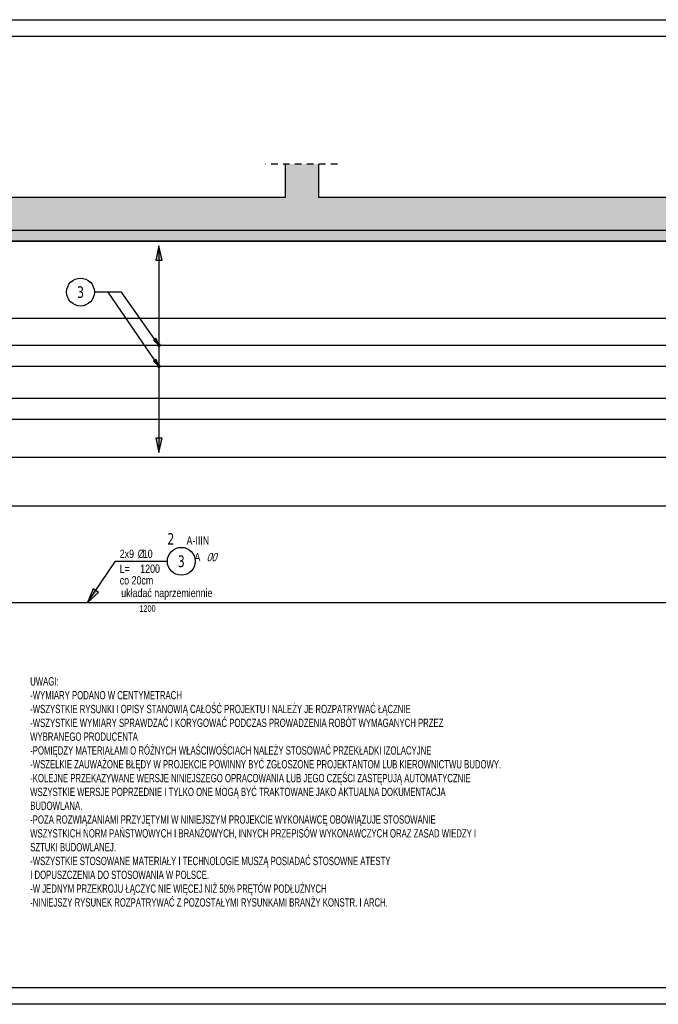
# Model space of a CAD drawing. Header units: millimetres. Extents: x 4862 to 12592, y -1539 to -726.
# Tile 9 of 40: x 6638 to 7120, y -1539 to -796. Entities that reach past the tile are written whole.
import ezdxf
from ezdxf.enums import TextEntityAlignment as Align

# ---------------------------------------------------------------- set-up
doc = ezdxf.new("R2010")
doc.units = ezdxf.units.MM
doc.header["$LTSCALE"] = 25
doc.linetypes.add('MP', pattern=[0.36, 0.2, -0.16])
for name, color, linetype in [('BA_odn', 1, 'Continuous'), ('BA_ram', 2, 'Continuous'), ('BA_txs', 2, 'Continuous'), ('BA_wic', 1, 'Continuous'), ('BA_wig', 3, 'Continuous'), ('BA_wis', 2, 'Continuous'), ('BA_wym', 1, 'Continuous'), ('BZ_odn', 1, 'Continuous'), ('BZ_opi1', 7, 'Continuous'), ('BZ_opi2', 4, 'Continuous'), ('BZ_opi3', 30, 'Continuous'), ('BZ_opi4', 53, 'Continuous'), ('BZ_P_wid', 3, 'Continuous'), ('BZ_pom', 6, 'Continuous'), ('BZ_wym', 1, 'Continuous')]:
    doc.layers.add(name, color=color, linetype=linetype)
doc.styles.add('BIKTBG', font='tahoma.ttf', dxfattribs={"width": 0.85})
doc.styles.add('BIKTC', font='bikromsw.shx', dxfattribs={"width": 0.8})
doc.styles.add('BIKTS', font='bikromsw.shx', dxfattribs={"width": 0.8})
doc.styles.add('BIKWYM', font='bikromsw.shx', dxfattribs={"width": 0.6})
doc.dimstyles.new('BA_KR_25_cm', dxfattribs={"dimscale": 0.25, "dimtxt": 25, "dimasz": 1.666667, "dimexe": 24, "dimexo": 0, "dimgap": 0, "dimtad": 0, "dimdec": 1, "dimrnd": 0.5, "dimzin": 9, "dimdsep": 46, "dimtxsty": 'BIKWYM', "dimblk": 'WYM-KR', "dimcen": 0, "dimdle": 20, "dimclrd": 256, "dimclre": 256, "dimclrt": 2, "dimadec": 0, "dimazin": 0, "dimtfac": 0.033333, "dimtdec": 1, "dimtmove": 0, "dimatfit": 3, "dimldrblk": 'WYM-KR', "dimfxl": 25, "dimfxlon": 1, "dimtvp": 0.8, "dimtolj": 1, "dimarcsym": 0})
doc.dimstyles.new('BA_ST_25_cm', dxfattribs={"dimscale": 0.25, "dimtxt": 25, "dimasz": 1.666667, "dimexe": 24, "dimexo": 0, "dimgap": 0, "dimtad": 0, "dimdec": 1, "dimrnd": 0.5, "dimdsep": 46, "dimtxsty": 'BIKWYM', "dimblk": 'WYM-ST', "dimcen": 0, "dimdle": 20, "dimclrd": 256, "dimclre": 256, "dimclrt": 7, "dimadec": 0, "dimazin": 0, "dimtfac": 0.033333, "dimtdec": 1, "dimtix": 1, "dimtmove": 2, "dimatfit": 3, "dimldrblk": 'WYM-ST', "dimfxl": 1, "dimtvp": 0.8, "dimtolj": 1, "dimtzin": 0, "dimarcsym": 0})
doc.dimstyles.new('BA_ST_50_cm', dxfattribs={"dimscale": 0.5, "dimtxt": 25, "dimasz": 1.666667, "dimexe": 24, "dimexo": 0, "dimgap": 0, "dimtad": 0, "dimdec": 1, "dimrnd": 0.5, "dimdsep": 46, "dimtxsty": 'BIKWYM', "dimblk": 'WYM-ST', "dimcen": 0, "dimdle": 20, "dimclrd": 256, "dimclre": 256, "dimclrt": 7, "dimadec": 0, "dimazin": 0, "dimtfac": 0.033333, "dimtdec": 1, "dimtix": 1, "dimtmove": 2, "dimatfit": 3, "dimldrblk": 'WYM-ST', "dimfxl": 1, "dimtvp": 0.8, "dimtolj": 1, "dimtzin": 0, "dimarcsym": 0})

# ---------------------------------------------------------------- blocks, each defined once
blk = doc.blocks.new('WYM-ST')
blk.add_hatch(color=256).paths.add_polyline_path([(-13, 2.88), (0, 0), (-13, -2.88)])
blk.add_lwpolyline([(0, 0), (-13, 2.88), (-13, -2.88), (0, 0)])
blk = doc.blocks.new('*D52')
at = {"layer": 'BA_odn', "lineweight": -2}
blk.add_line((4986.24, -1021.15), (7516.37, -1021.24), dxfattribs=at)
at = {"layer": 'Defpoints', "color": 0}
for p in [(4985.41, -1021.44), (7517.21, -1021.24), (7517.21, -1021.52)]:
    blk.add_point(p, dxfattribs=at)
at = {"layer": 'BA_odn', "lineweight": -2, "xscale": 0.833333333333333, "yscale": 0.833333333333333, "zscale": 0.833333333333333}
for p, rotation in [((4985.41, -1021.15), 179.9981359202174), ((7517.21, -1021.24), 359.9981359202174)]:
    blk.add_blockref('WYM-ST', p, dxfattribs=dict(at, rotation=rotation))
blk = doc.blocks.new('*D56')
at = {"layer": 'BA_odn', "lineweight": -2}
blk.add_line((6743.45, -967.46), (6743.45, -1121.59), dxfattribs=at)
at = {"layer": 'Defpoints', "color": 0}
for p in [(6743.45, -966.63), (6743.45, -1122.43), (6743.45, -1122.43)]:
    blk.add_point(p, dxfattribs=at)
at = {"layer": 'BA_odn', "lineweight": -2, "xscale": 0.833333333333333, "yscale": 0.833333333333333, "zscale": 0.833333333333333}
for p, rotation in [((6743.45, -966.63), 90), ((6743.45, -1122.43), 270)]:
    blk.add_blockref('WYM-ST', p, dxfattribs=dict(at, rotation=rotation))
blk = doc.blocks.new('bik_BlkOpPretU', base_point=(114298.79, 63495.37))
at = {"layer": 'BZ_opi2', "style": 'BIKTBG', "width": 0.8}
blk.add_attdef('NUMER', text='', height=26.25, dxfattribs=at).set_placement((114438.86, 63495.37), align=Align.MIDDLE_CENTER)
at = {"layer": 'BZ_opi4', "style": 'BIKTS', "width": 0.8}
for tag, p in [('SZTUK', (114308.17, 63502.87)), ('PRZEDR_FI', (114363.88, 63502.87)), ('PRZEKROJ', (114375.31, 63502.87)), ('UWAGA', (114313.79, 63469.12))]:
    blk.add_attdef(tag, p, '', height=18.75, dxfattribs=at)
at = {"layer": 'BZ_pom', "width": 0.8}
for tag, p, height, style in [('POZYCJA', (114407.36, 63532.87), 26.25, 'BIKTBG'), ('GATUNEK', (114451.86, 63532.87), 18.75, 'BIKTS'), ('METODA_L', (114498.79, 63495.37), 18.75, 'BIKTS')]:
    blk.add_attdef(tag, p, '', height=height, dxfattribs=dict(at, style=style))
at = {"layer": 'BZ_wym', "width": 0.8}
for tag, p, height, style, flags in [('PRZEDR_L', (114313.79, 63440.99), 18.75, 'BIKTS', 1), ('DLUGOSC', (114313.79, 63412.87), 18.75, 'BIKTS', 1), ('TYP_PRETA', (114313.79, 63384.74), 18.75, 'BIKTS', 3), ('PRZEDR_NR', (114313.79, 63356.62), 26.25, 'BIKTBG', 1), ('PRZEDR_SZT', (114313.79, 63328.49), 18.75, 'BIKTS', 1), ('EURO_KOD', (114313.79, 63300.37), 18.75, 'BIKTS', 3), ('EURO_KOD_SEGMENTY', (114354.51, 63300.37), 18.75, 'BIKTS', 3), ('HAK_1', (114313.79, 63272.24), 18.75, 'BIKTS', 3), ('HAK_2', (114313.79, 63244.12), 18.75, 'BIKTS', 3), ('ID', (114313.79, 63215.99), 18.75, 'BIKTS', 3), ('ID_C', (114313.79, 63187.87), 18.75, 'BIKTS', 3), ('b_atr_0', (114313.79, 63159.74), 18.75, 'BIKTS', 3)]:
    blk.add_attdef(tag, p, '', height=height, dxfattribs=dict(at, style=style, flags=flags))
blk = doc.blocks.new('bik_BlkOpPret', base_point=(8819.9, 5.9))
at = {"layer": 'BZ_opi1', "style": 'BIKTS', "width": 0.8}
for tag, p in [('SZTUK', (8823.1, 8.4)), ('PRZEDR_L', (8823.1, -2.8)), ('PRZEDR_FI', (8832.1, 8.4)), ('PRZEKROJ', (8835.9, 8.4)), ('DLUGOSC', (8838.5, -2.8)), ('UWAGA', (8823.1, -11.6))]:
    blk.add_attdef(tag, p, '', height=6.25, dxfattribs=at)
at = {"layer": 'BZ_opi2', "style": 'BIKTBG', "width": 0.8}
blk.add_attdef('NUMER', text='', height=8.75, dxfattribs=at).set_placement((8869.5, 5.9), align=Align.MIDDLE_CENTER)
at = {"layer": 'BZ_pom', "width": 0.8}
for tag, p, height, style in [('POZYCJA', (8859, 18.4), 8.75, 'BIKTBG'), ('GATUNEK', (8873.8, 18.4), 6.25, 'BIKTS'), ('METODA_L', (8879.5, 5.9), 6.25, 'BIKTS'), ('EURO_KOD', (8888.5, 5.9), 6.25, 'BIKTS')]:
    blk.add_attdef(tag, p, '', height=height, dxfattribs=dict(at, style=style))
at = {"layer": 'BZ_wym', "width": 0.8}
for tag, p, height, style, flags in [('PRZEDR_NR', (8823.1, -21), 8.75, 'BIKTBG', 1), ('PRZEDR_SZT', (8823.1, -30.3), 6.25, 'BIKTS', 1), ('TYP_PRETA', (8823.1, -39.7), 6.25, 'BIKTS', 3), ('EURO_KOD_SEGMENTY', (8838.1, -49.1), 6.25, 'BIKTS', 3), ('HAK_1', (8823.1, -58.5), 6.25, 'BIKTS', 3), ('HAK_2', (8823.1, -67.8), 6.25, 'BIKTS', 3), ('ID', (8823.1, -77.2), 6.25, 'BIKTS', 3), ('ID_C', (8823.1, -86.6), 6.25, 'BIKTS', 3), ('b_atr_0', (8823.1, -96), 6.25, 'BIKTS', 3)]:
    blk.add_attdef(tag, p, '', height=height, dxfattribs=dict(at, style=style, flags=flags))
blk = doc.blocks.new('WYM-KR')
at = {"linetype": 'ByBlock'}
blk.add_line((11.52, 0), (-11.52, 0), dxfattribs=at)
at = {"color": 7, "linetype": 'ByBlock'}
blk.add_line((6.24, 6.24), (-6.24, -6.24), dxfattribs=at)
blk = doc.blocks.new('*D58')
at = {"layer": 'BA_wym', "lineweight": -2}
for p, q in [((4973.81, -1156.36), (4973.81, -1168.61)), ((7528.81, -1156.36), (7528.81, -1168.61)), ((4974.22, -1162.61), (7528.39, -1162.61))]:
    blk.add_line(p, q, dxfattribs=at)
at = {"layer": 'Defpoints', "color": 0}
for p in [(7528.81, -1126.03), (4973.81, -1142.61), (7528.81, -1162.61)]:
    blk.add_point(p, dxfattribs=at)
at = {"layer": 'BA_wym', "lineweight": -2, "xscale": 0.4166666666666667, "yscale": 0.4166666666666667, "zscale": 0.4166666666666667, "rotation": 180}
blk.add_blockref('WYM-KR', (4973.81, -1162.61), dxfattribs=at)
at = {"layer": 'BA_wym', "lineweight": -2, "xscale": 0.4166666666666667, "yscale": 0.4166666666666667, "zscale": 0.4166666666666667}
blk.add_blockref('WYM-KR', (7528.81, -1162.61), dxfattribs=at)
at = {"layer": 'BA_wym', "color": 2, "insert": (6251.31, -1157.61), "char_height": 6.25, "attachment_point": 5, "style": 'BIKWYM'}
blk.add_mtext('\\A1;2555', dxfattribs=at)

msp = doc.modelspace()

# ---------------------------------------------------------------- hatches: boundary and pattern name
at = {"layer": 'BA_wic'}
h = msp.add_hatch(dxfattribs=at)
h.set_pattern_fill('ANSI33', color=256, scale=2.5)
h.set_pattern_definition([(45, (-443.609, -1120.962), (-11.22532, 11.22532), []), (45, (-432.384, -1120.962), (-11.22532, 11.22532), [7.9375, -3.96875])])
h.paths.add_polyline_path([(4948.81, -905.03), (4973.81, -905.03), (4973.81, -930.03), (5638.81, -930.03), (5638.81, -905.03), (5638.81, -905.03), (5663.81, -905.03), (5663.81, -930.03), (6238.81, -930.03), (6238.81, -905.03), (6238.81, -905.03), (6263.81, -905.03), (6263.81, -930.03), (6838.81, -930.03), (6838.81, -905.03), (6838.81, -905.03), (6863.81, -905.03), (6863.81, -930.03), (7528.81, -930.03), (7528.81, -905.03), (7553.81, -905.03), (7553.81, -1126.03), (7528.81, -1126.03), (7528.81, -963.03), (7528.81, -955.03), (4973.81, -955.03), (4973.81, -963.03), (4973.81, -1126.03), (4948.81, -1126.03)])
at = {"layer": 'BA_wig'}
h = msp.add_hatch(color=9, dxfattribs=at)
h.dxf.hatch_style = 1
h.paths.add_polyline_path([(4973.81, -1126.03), (4973.81, -955.03), (7528.81, -955.03), (7528.81, -1126.03), (7520.81, -1126.03), (7520.81, -1044.53), (7520.81, -963.03), (7520.81, -963.03), (4981.81, -963.03), (4981.81, -963.03), (4981.81, -1044.53), (4981.81, -1126.03)])
at = {"layer": 'BA_wis'}
h = msp.add_hatch(color=1, dxfattribs=at)
h.dxf.hatch_style = 1
h.paths.add_polyline_path([(6742.5, -1041.57, -1), (6744.4, -1041.57, -1)])
h = msp.add_hatch(color=1, dxfattribs=at)
h.dxf.hatch_style = 1
h.paths.add_polyline_path([(6742.5, -1057.48, -1), (6744.4, -1057.48, -1)])

# ---------------------------------------------------------------- linework, layer by layer
at = {"layer": 'BA_wic', "elevation": 0}
for points in [[(7553.81, -905.03), (7553.81, -1126.03), (7528.81, -1126.03), (7528.81, -955.03), (4973.81, -955.03), (4973.81, -1126.03), (4948.81, -1126.03), (4948.81, -905.03)], [(6263.81, -905.03), (6263.81, -930.03), (6838.81, -930.03), (6838.81, -905.03)], [(6863.81, -905.03), (6863.81, -930.03), (7528.81, -930.03), (7528.81, -905.03)]]:
    msp.add_lwpolyline(points, dxfattribs=at)
at = {"layer": 'BA_wic', "linetype": 'MP'}
msp.add_lwpolyline([(6878.01, -905.03), (6823.73, -905.03)], dxfattribs=at)
at = {"layer": 'BA_wig'}
msp.add_lwpolyline([(4973.81, -1126.03), (4981.81, -1126.03), (4981.81, -963.03), (7520.81, -963.03), (7520.81, -1126.03), (7528.81, -1126.03), (7528.81, -955.03), (4973.81, -955.03), (4973.81, -1126.03)], dxfattribs=at)
at = {"layer": 'BA_wis'}
msp.add_lwpolyline([(4981.81, -1126.03), (7520.81, -1126.03), (7520.81, -963.03), (4981.81, -963.03)], close=True, dxfattribs=at)
at = {"layer": 'BA_wis', "color": 1}
for centre in [(6743.45, -1041.57), (6743.45, -1041.57), (6743.45, -1057.48), (6743.45, -1057.48)]:
    msp.add_circle(centre, 0.954, dxfattribs=at)
at = {"layer": 'BZ_odn', "color": 252}
msp.add_circle((6684.25, -1001.52), 10.5, dxfattribs=at)
at = {"layer": 'BZ_odn'}
msp.add_circle((6760.26, -1204.49), 10.5, dxfattribs=at)
at = {"layer": 'BZ_P_wid', "linetype": 'MP', "const_width": 1}
msp.add_lwpolyline([(7334.81, -1041.57), (6134.81, -1041.57)], dxfattribs=at)
at = {"layer": 'BZ_P_wid', "const_width": 1}
for points in [[(7334.81, -1057.48), (6134.81, -1057.48)], [(7334.81, -1235.6), (6134.81, -1235.6)]]:
    msp.add_lwpolyline(points, dxfattribs=at)
at = {"layer": 'BZ_P_wid', "color": 8, "linetype": 'MP', "const_width": 1}
msp.add_lwpolyline([(7517.81, -1081.57), (6317.81, -1081.57)], dxfattribs=at)
at = {"layer": 'BZ_P_wid', "color": 8, "const_width": 1}
msp.add_lwpolyline([(6317.81, -1097.48), (7517.81, -1097.48)], dxfattribs=at)

# ---------------------------------------------------------------- block references
ref = msp.add_blockref('bik_BlkOpPretU', (6642.18, -1008.05))
ref.add_attrib('NUMER', '3', dxfattribs={"layer": 'BZ_opi2', "height": 8.75, "style": 'BIKTBG', "width": 0.8}).set_placement((6684.25, -1001.52), align=Align.MIDDLE_CENTER)
ref = msp.add_blockref('bik_BlkOpPret', (6710.72, -1204.49), dxfattribs=dict(xscale=0.5, yscale=0.5, zscale=0.5))
ref.add_attrib('NUMER', '3', dxfattribs={"layer": 'BZ_opi2', "height": 8.75, "style": 'BIKTBG', "width": 0.8}).set_placement((6760.26, -1204.49), align=Align.MIDDLE_CENTER)
ref.add_attrib('POZYCJA', '2', (6749.76, -1191.99), dxfattribs={"layer": 'BZ_pom', "height": 8.75, "style": 'BIKTBG', "width": 0.8})
ref.add_attrib('SZTUK', '2x9', (6713.84, -1201.99), dxfattribs={"layer": 'BZ_opi1', "height": 6.25, "style": 'BIKTS', "width": 0.8})
ref.add_attrib('GATUNEK', 'A-IIIN', (6764.24, -1191.99), dxfattribs={"layer": 'BZ_pom', "height": 6.25, "style": 'BIKTS', "width": 0.8})
ref.add_attrib('PRZEKROJ', '10', (6731.22, -1201.99), dxfattribs={"layer": 'BZ_opi1', "height": 6.25, "style": 'BIKTS', "width": 0.8})
ref.add_attrib('DLUGOSC', '1200', (6729.32, -1213.24), dxfattribs={"layer": 'BZ_opi1', "height": 6.25, "style": 'BIKTS', "width": 0.8})
ref.add_attrib('UWAGA', 'co 20cm', (6713.84, -1221.99), dxfattribs={"layer": 'BZ_opi1', "height": 6.25, "style": 'BIKTS', "width": 0.8})
ref.add_attrib('METODA_L', 'A', (6770.24, -1204.49), dxfattribs={"layer": 'BZ_pom', "height": 6.25, "style": 'BIKTS', "width": 0.8})
ref.add_attrib('PRZEDR_FI', '%%c', (6727.41, -1201.99), dxfattribs={"layer": 'BZ_opi1', "height": 6.25, "style": 'BIKTS', "width": 0.8})
ref.add_attrib('PRZEDR_L', 'L=', (6713.84, -1213.24), dxfattribs={"layer": 'BZ_opi1', "height": 6.25, "style": 'BIKTS', "width": 0.8})
ref.add_attrib('EURO_KOD', '00', (6779.29, -1204.49), dxfattribs={"layer": 'BZ_pom', "height": 6.25, "style": 'BIKTS', "oblique": 18, "width": 0.8})

# ---------------------------------------------------------------- texts
at = {"layer": 'BA_txs', "insert": (6646.3, -1291.93), "char_height": 6.25, "width": 335.9511, "attachment_point": 1, "style": 'BIKTS'}
msp.add_mtext('{\\W0.7;UWAGI:\\P-WYMIARY PODANO W CENTYMETRACH\\P-WSZYSTKIE RYSUNKI I OPISY STANOWIĄ CAŁOŚĆ PROJEKTU I NALEŻY JE ROZPATRYWAĆ ŁĄCZNIE\\P-WSZYSTKIE WYMIARY SPRAWDZAĆ I KORYGOWAĆ PODCZAS PROWADZENIA ROBÓT WYMAGANYCH PRZEZ WYBRANEGO PRODUCENTA\\P-POMIĘDZY MATERIAŁAMI O RÓŻNYCH WŁAŚCIWOŚCIACH NALEŻY STOSOWAĆ PRZEKŁADKI IZOLACYJNE\\P-WSZELKIE ZAUWAŻONE BŁĘDY W PROJEKCIE POWINNY BYĆ ZGŁOSZONE PROJEKTANTOM LUB KIEROWNICTWU BUDOWY.\\P-KOLEJNE PRZEKAZYWANE WERSJE NINIEJSZEGO OPRACOWANIA LUB JEGO CZĘŚCI ZASTĘPUJĄ AUTOMATYCZNIE WSZYSTKIE WERSJE POPRZEDNIE I TYLKO ONE MOGĄ BYĆ TRAKTOWANE JAKO AKTUALNA DOKUMENTACJA BUDOWLANA.\\P-POZA ROZWIĄZANIAMI PRZYJĘTYMI W NINIEJSZYM PROJEKCIE WYKONAWCĘ OBOWIĄZUJE STOSOWANIE WSZYSTKICH NORM PAŃSTWOWYCH I BRANŻOWYCH, INNYCH PRZEPISÓW WYKONAWCZYCH ORAZ ZASAD WIEDZY I SZTUKI BUDOWLANEJ.\\P-WSZYSTKIE STOSOWANE MATERIAŁY I TECHNOLOGIE MUSZĄ POSIADAĆ STOSOWNE ATESTY \\PI DOPUSZCZENIA DO STOSOWANIA W POLSCE.\\P\\C2;-W JEDNYM PRZEKROJU ŁĄCZYC NIE WIĘCEJ NIŻ 50% PRĘTÓW PODŁUŻNYCH\\P-NINIEJSZY RYSUNEK ROZPATRYWAĆ Z POZOSTAŁYMI RYSUNKAMI BRANŻY KONSTR. I ARCH.}', dxfattribs=at)
at = {"layer": 'BZ_opi3', "style": 'BIKTC', "width": 0.8}
msp.add_text('1200', height=5, dxfattribs=at).set_placement((6734.78, -1240.14), align=Align.MIDDLE_CENTER)

# ---------------------------------------------------------------- dimensions: what is measured, and where the dimension line sits
at = {"layer": 'BA_odn'}
for p1, p2, distance, picture, middle in [((6743.45, -966.63), (6743.45, -1122.43), 0, '*D56', (6733.45, -1043.42)), ((4985.41, -1021.44), (7517.21, -1021.52), 0.28, '*D52', (5580.36, -1011.43))]:
    dim = msp.add_aligned_dim(p1=p1, p2=p2, distance=distance, text=' ', dimstyle='BA_ST_50_cm', override={"dimsah": 1, "dimse1": 1, "dimse2": 1}, dxfattribs=at)
    dim.commit()
    dim.dimension.update_dxf_attribs({"geometry": picture, "text_midpoint": middle})
at = {"layer": 'BA_wym'}
dim = msp.add_linear_dim(base=(7528.81, -1162.61), p1=(4973.81, -1142.61), p2=(7528.81, -1126.03), dimstyle='BA_KR_25_cm', override={"dimblk": 'WYM-KR', "dimatfit": 1}, dxfattribs=at)
dim.commit()
dim.dimension.update_dxf_attribs({"geometry": '*D58', "text_midpoint": (6251.31, -1157.61)})

# ---------------------------------------------------------------- leaders
at = {"layer": 'BZ_odn', "color": 252}
for points in [[(6743.45, -1041.57), (6715.09, -1001.52), (6694.75, -1001.52)], [(6743.45, -1057.48), (6705.04, -1001.52), (6694.75, -1001.52)]]:
    msp.add_leader(points, dimstyle='BA_ST_25_cm', override={"dimclrd": 252}, dxfattribs=at)
at = {"layer": 'BZ_odn'}
msp.add_leader([(6689.65, -1235.6), (6710.72, -1204.49), (6749.76, -1204.49)], dimstyle='BA_ST_50_cm', dxfattribs=at)

# ---------------------------------------------------------------- next in the draw order: texts
at = {"layer": 'BA_txs', "color": 3, "insert": (6714.99, -1225.24), "char_height": 6.25, "width": 418.2711, "attachment_point": 1, "style": 'BIKTS', "bg_fill": 2}
msp.add_mtext('układać naprzemiennie', dxfattribs=at)

# ---------------------------------------------------------------- next in the draw order: linework, layer by layer
at = {"layer": 'BA_ram', "color": 1}
msp.add_lwpolyline([(4861.67, -1538.59), (4861.67, -796.09), (7611.67, -796.09), (7611.67, -1538.59)], close=True, dxfattribs=at)
at = {"layer": 'BA_ram'}
msp.add_lwpolyline([(4911.67, -1526.09), (4911.67, -808.59), (7599.17, -808.59), (7599.17, -1526.09)], close=True, dxfattribs=at)

doc.saveas('drawing.dxf')
